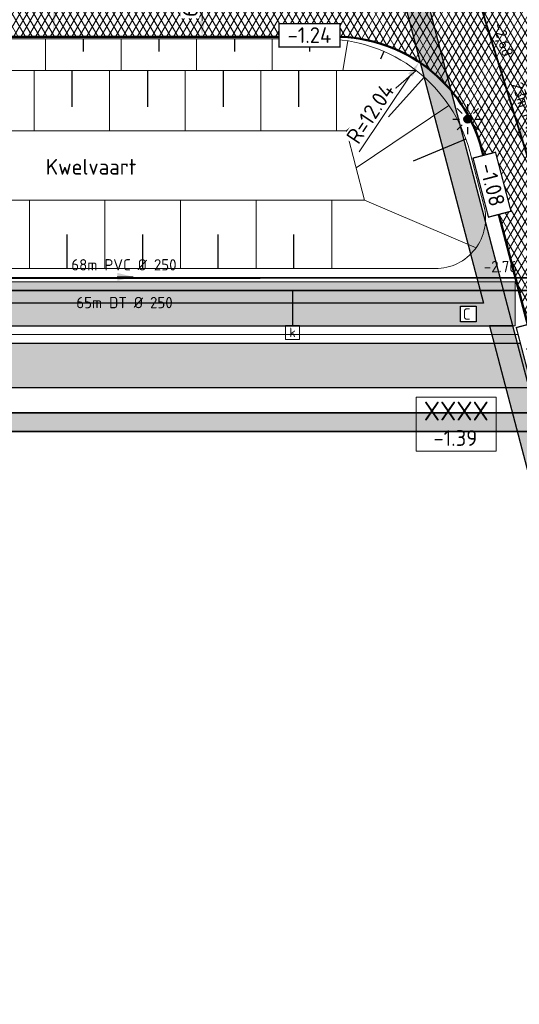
# Model space of a CAD drawing. Header units: metres. Extents: x 240159 to 241664, y 578380 to 583939.
# Tile 26 of 71: x 240431 to 240471, y 583810 to 583888. Entities that reach past the tile are written whole.
import ezdxf
from ezdxf.enums import TextEntityAlignment as Align
from ezdxf.lldxf.tags import DXFTag

# ---------------------------------------------------------------- set-up
doc = ezdxf.new("R2010")
doc.units = ezdxf.units.M
doc.set_wipeout_variables(frame=1)
doc.linetypes.add('RI-HWA_HUISAANSLUITING', pattern=[4.8, 3, -1.8])
for name, color, linetype, lineweight in [('B-WE-RI-PERSLEIDING-G', 210, 'RI-PERS', 18), ('N-AL-HOOGTELABEL-S', 7, 'Continuous', 13), ('N-GV-GR-BOLLEN-A', 92, 'Continuous', 9), ('N-WE-GW-GROND_ONTGRAVEN-A', 7, 'Continuous', 18), ('N-WE-GW-GRONDWERK_INSTEEK_TALUD-G', 92, 'Continuous', 35), ('N-WE-GW-WATERGANG_DEMPEN-A', 152, 'Continuous', 18), ('N-WE-GW-WATERGANG_SLOOT_BODEM-G', 160, 'Continuous', 20), ('N-WE-IE-MEUBILAIR_WEGMEUBILAIR_LICHTMAST_MET_PASTEGEL-S', 7, 'Continuous', 25), ('N-WE-KL-TRACE_WENSTRACE-A', 7, 'Continuous', 25), ('N-WE-RI-BOB-T', 7, 'Continuous', 13), ('N-WE-RI-MATERIAAL_DIAMETER_LENGTE-T', 7, 'Continuous', 13), ('N-WE-RI-STROOMRICHTING-S', 7, 'Continuous', 13), ('N-WE-VH-KANTVERHARDING-GD', 4, 'Continuous', 50), ('N-WE-VH-VERHARDING_ASFALT_DEKLAAG-A', 252, 'Continuous', 18), ('N-WE-VH-VERKANTING-S', 7, 'Continuous', 25), ('X-XX-AL-REFERENTIE-M', 7, 'Continuous', 18), ('X-XX-AL-VERWIJZING-T25', 7, 'Continuous', 25), ('X-XX-GW-TALUDARCERING_KORT-G', 7, 'Continuous', 25), ('X-XX-GW-TALUDARCERING_LANG-G', 1, 'Continuous', 18)]:
    doc.layers.add(name, color=color, linetype=linetype, lineweight=lineweight)
for name, color, linetype, lineweight, true_color in [('N-WE-GW-GROND_ZAND_CUNETZAND-V', 7, 'Continuous', 18, 0xcead63), ('N-WE-RI-HWA_HUISAANSLUITING_PVC_125-G', 150, 'RI-HWA_HUISAANSLUITING', 25, 0x007fff), ('N-WE-RI-HWA_KOLK-S', 150, 'Continuous', 25, 0x007fff), ('N-WE-RI-HWA_LEIDINGINFO-S', 150, 'Continuous', 13, 0x007fff), ('N-WE-RI-HWA_PUTNUMMER-S', 150, 'Continuous', 13, 0x007fff), ('N-WE-RI-HWA_TRANSPORTLEIDING_BETON_500-G', 150, 'Continuous', 20, 0x007fff), ('N-WE-RI-VWA_LEIDINGINFO-S', 20, 'Continuous', 13, 0xff3f00), ('N-WE-RI-VWA_TRANSPORTLEIDING_BETON_500-G', 20, 'Continuous', 20, 0xff3f00), ('X-XX-AL-VERWIJZING-NUTS_C-T18', 7, 'Continuous', 25, 0x01fe01)]:
    doc.layers.add(name, color=color, linetype=linetype, lineweight=lineweight, true_color=true_color)
doc.layers.add('WG-nw-vh-materiaalscheiding', color=7, linetype='Continuous')
doc.styles.add('NLCS-ISO', font='NLCS-ISO.ttf')
doc.styles.add('NLCS-ISO-ANNOTATIEF-T25', font='NLCS-ISO.ttf', dxfattribs={"height": 2.5})
doc.styles.add('NLCS-ISO-M1000-T25', font='NLCS-ISO.ttf', dxfattribs={"height": 2.5})
tags = doc.linetypes.add('RI-PERS', pattern='A,7,-2,["P",Standard,S=1.8,R=0,X=-0.5,Y=-0.9],-2,7,-2,[102,NLCS.SHX,S=1,R=180,X=0,Y=0],-2', length=22).pattern_tags.tags
tags[6] = DXFTag(74, 10)
doc.dimstyles.new('NLCS-ANNOTATIEF-T25-PIJL_L2_H1', dxfattribs={"dimtxt": 2.5, "dimasz": 2.5, "dimexe": 2, "dimexo": 2, "dimgap": 0.7, "dimtad": 1, "dimzin": 0, "dimdsep": 46, "dimtxsty": 'NLCS-ISO-ANNOTATIEF-T25', "dimcen": 0, "dimdle": 2, "dimclrd": 256, "dimclre": 256, "dimclrt": 256, "dimadec": 1, "dimazin": 0, "dimtfac": 1, "dimtdec": 3, "dimtofl": 0, "dimtmove": 0, "dimatfit": 3, "dimfxl": 2, "dimfxlon": 1, "dimtfillclr": 256, "dimtolj": 1, "dimtzin": 0, "dimlwd": -1, "dimlwe": -1, "dimarcsym": 0})
pattern_1 = [(45, (0, 0), (-0.5303300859, 0.5303300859), [0.5]), (135, (0, 0), (-0.5303300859, -0.5303300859), [0.5])]

# ---------------------------------------------------------------- blocks, each defined once
blk = doc.blocks.new('*U27')
blk.add_solid([(-2.634, 0.6), (-2.634, 0), (3.406, 0)])
blk = doc.blocks.new('SAL-HOOGTELABEL_AANLEG-SO')
blk.add_wipeout([(-4.84, 1.8), (4.85, 1.8), (4.85, -1.89), (-4.84, -1.89)])
at = {"const_width": 0.2}
blk.add_lwpolyline([(-4.84, 1.8), (4.85, 1.8), (4.85, -1.89), (-4.84, -1.89)], close=True, dxfattribs=at)
at = {"style": 'NLCS-ISO'}
blk.add_attdef('HOOGTE', text='', height=2, dxfattribs=at).set_placement((0, 0), align=Align.MIDDLE_CENTER)
blk = doc.blocks.new('*U65')
at = {"color": 0}
blk.add_line((-1.26, 0), (1.26, 0), dxfattribs=at)
at = {"layer": 'N-WE-RI-STROOMRICHTING-S', "color": 0}
blk.add_solid([(1.26, 0), (-1.26, -0.63), (-1.26, 0.63)], dxfattribs=at)
at = {"layer": 'N-WE-RI-BOB-T', "color": 0, "style": 'NLCS-ISO'}
for tag, p in [('BOB_LINKS', (-59.99, 1.63)), ('BOB_RECHTS', (59.73, 1.63))]:
    blk.add_attdef(tag, text='', height=1.8, rotation=360, dxfattribs=at).set_placement(p, align=Align.MIDDLE_CENTER)
at = {"layer": 'N-WE-RI-MATERIAAL_DIAMETER_LENGTE-T', "color": 0, "style": 'NLCS-ISO'}
blk.add_attdef('RIOOLINFO_001', (-11.79, 1.01), '', height=1.8, rotation=360, dxfattribs=at)
blk = doc.blocks.new('*U104')
at = {"color": 0}
blk.add_line((-0.37, 1.2), (0.37, -1.2), dxfattribs=at)
at = {"layer": 'N-WE-RI-STROOMRICHTING-S', "color": 0}
blk.add_solid([(0.37, -1.2), (-0.97, 1.02), (0.23, 1.39)], dxfattribs=at)
at = {"layer": 'N-WE-RI-BOB-T', "color": 0, "style": 'NLCS-ISO'}
for tag, p in [('BOB_LINKS', (-3.06, 15.41)), ('BOB_RECHTS', (6.1, -14.2))]:
    blk.add_attdef(tag, text='', height=1.8, rotation=287.1897, dxfattribs=at).set_placement(p, align=Align.MIDDLE_CENTER)
at = {"layer": 'N-WE-RI-MATERIAAL_DIAMETER_LENGTE-T', "color": 0, "style": 'NLCS-ISO'}
blk.add_attdef('RIOOLINFO_001', (-2.52, 11.56), '', height=1.8, rotation=287.1897, dxfattribs=at)
blk = doc.blocks.new('N-SIE-WEG_LICHTMAST_SPOT-SO')
h = blk.add_hatch(color=256)
edge = h.paths.add_edge_path()
edge.add_arc((0, 0), 0.77, 0, 360)
for p, q in [((-2.12, 2.12), (-1.15, 1.15)), ((0, 1.62), (0, 3)), ((1.15, 1.15), (2.12, 2.12)), ((-3, 0), (-1.62, 0)), ((-2.12, -2.12), (-1.15, -1.15)), ((0, -3), (0, -1.62)), ((1.15, -1.15), (2.12, -2.12)), ((1.62, 0), (3, 0))]:
    blk.add_line(p, q)
blk.add_circle((0, 0), 0.77)
at = {"style": 'NLCS-ISO'}
blk.add_attdef('TYPE', text='', height=1.8, dxfattribs=at).set_placement((0, 3), align=Align.BOTTOM_CENTER)
blk = doc.blocks.new('N_lichtmast')
blk.add_blockref('N-SIE-WEG_LICHTMAST_SPOT-SO', (0, 0))
blk = doc.blocks.new('SRI-KOLK-SO')
at = {"color": 0, "linetype": 'ByBlock', "lineweight": 18}
blk.add_lwpolyline([(-1.125, -1.125), (1.125, -1.125), (1.125, 1.125), (-1.125, 1.125)], close=True, dxfattribs=at)
at = {"color": 0, "linetype": 'ByBlock', "lineweight": 18, "style": 'NLCS-ISO'}
blk.add_text('k', height=1.5, dxfattribs=at).set_placement((0, 0), align=Align.MIDDLE_CENTER)
blk = doc.blocks.new('*D121')
at = {"layer": 'Defpoints', "color": 0, "transparency": 16777216}
for p in [(240462.6, 583884.679), (240455.935, 583874.652)]:
    blk.add_point(p, dxfattribs=at)
at = {"layer": 'X-XX-AL-REFERENTIE-M', "transparency": 16777216}
blk.add_line((240457.853, 583877.538), (240461.908, 583883.638), dxfattribs=at)
blk.add_solid([(240461.735, 583883.753), (240462.082, 583883.522), (240462.6, 583884.679)], dxfattribs=at)
at = {"layer": 'X-XX-AL-REFERENTIE-M', "transparency": 16777216, "insert": (240458.723, 583880.607), "char_height": 1.25, "attachment_point": 5, "rotation": 56.38314, "style": 'NLCS-ISO-ANNOTATIEF-T25', "bg_fill": 3, "box_fill_scale": 1.1, "bg_fill_color": 256, "bg_fill_true_color": 13158600, "bg_fill_transparency": 0}
blk.add_mtext('\\A1;R=12.04', dxfattribs=at)
blk = doc.blocks.new('*U189')
at = {"layer": 'N-WE-RI-BOB-T', "color": 0, "style": 'NLCS-ISO'}
for tag, p in [('BOB_LINKS', (-61.95, -1.64)), ('BOB_RECHTS', (101.14, -1.61))]:
    blk.add_attdef(tag, text='', height=1.8, rotation=0.0106, dxfattribs=at).set_placement(p, align=Align.MIDDLE_CENTER)
at = {"layer": 'N-WE-RI-MATERIAAL_DIAMETER_LENGTE-T', "color": 0, "style": 'NLCS-ISO'}
blk.add_attdef('RIOOLINFO_001', (-11.79, -2.81), '', height=1.8, rotation=0.0106, dxfattribs=at)
blk = doc.blocks.new('*D218')
at = {"layer": 'Defpoints', "color": 0, "transparency": 16777216}
for p in [(240443.44, 583892.772), (240443.44, 583886.692), (240445.376, 583886.692)]:
    blk.add_point(p, dxfattribs=at)
at = {"layer": 'X-XX-AL-REFERENTIE-M', "transparency": 16777216}
for p, q in [((240444.44, 583892.772), (240446.376, 583892.772)), ((240445.376, 583891.522), (240445.376, 583887.942)), ((240444.44, 583886.692), (240446.376, 583886.692))]:
    blk.add_line(p, q, dxfattribs=at)
for points in [[(240445.168, 583891.522), (240445.584, 583891.522), (240445.376, 583892.772)], [(240445.168, 583887.942), (240445.584, 583887.942), (240445.376, 583886.692)]]:
    blk.add_solid(points, dxfattribs=at)
at = {"layer": 'X-XX-AL-REFERENTIE-M', "transparency": 16777216, "insert": (240444.401, 583889.732), "char_height": 1.25, "attachment_point": 5, "rotation": 90, "style": 'NLCS-ISO-ANNOTATIEF-T25', "bg_fill": 3, "box_fill_scale": 1.1, "bg_fill_color": 256, "bg_fill_true_color": 13158600, "bg_fill_transparency": 0}
blk.add_mtext('\\A1;6.08', dxfattribs=at)
blk = doc.blocks.new('SRI-PUTNUMMER-SO')
blk.add_wipeout([(-18.26, 4.25), (-5.56, 4.25), (-5.56, -4.29), (-18.26, -4.29)])
blk.add_lwpolyline([(-18.26, 4.25), (-5.56, 4.25), (-5.56, -4.29), (-18.26, -4.29)], close=True)
at = {"ltscale": 0.1, "style": 'NLCS-ISO'}
blk.add_attdef('PUTNR', text='', height=3.5, dxfattribs=at).set_placement((-11.88, 2.06), align=Align.MIDDLE_CENTER)
blk.add_attdef('PUTHGT_001', (-15.76, -3.47), '', height=2.5, dxfattribs=at)

msp = doc.modelspace()

# ---------------------------------------------------------------- hatches: boundary and pattern name
at = {"layer": 'N-GV-GR-BOLLEN-A'}
h = msp.add_hatch(dxfattribs=at)
h.set_pattern_fill('AGR-BOLLEN', color=256, scale=0.5, pattern_type=2)
h.set_pattern_definition([(45, (0, 0), (-0.8749916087, 0.8749916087), [0.3, -0.937425]), (135, (0, 0), (-0.8749916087, -0.8749916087), [0.3, -0.937425])])
edge = h.paths.add_edge_path()
edge.add_arc((240405.709, 583895.812), 3.04, 190.75921, 260.75331)
edge.add_line((240405.22, 583892.812), (240416.602, 583892.812))
edge.add_line((240416.602, 583892.812), (240416.602, 583895.232))
edge.add_line((240416.602, 583895.232), (240421.102, 583895.232))
edge.add_line((240421.102, 583895.232), (240421.102, 583892.812))
edge.add_line((240421.102, 583892.812), (240426.602, 583892.812))
edge.add_line((240426.602, 583892.812), (240426.602, 583895.232))
edge.add_line((240426.602, 583895.232), (240431.102, 583895.232))
edge.add_line((240431.102, 583895.232), (240431.102, 583892.812))
edge.add_line((240431.102, 583892.812), (240435.602, 583892.812))
edge.add_line((240435.602, 583892.812), (240435.602, 583895.232))
edge.add_line((240435.602, 583895.232), (240440.102, 583895.232))
edge.add_line((240440.102, 583895.232), (240440.102, 583892.812))
edge.add_line((240440.102, 583892.812), (240446.602, 583892.812))
edge.add_line((240446.602, 583892.812), (240446.602, 583895.232))
edge.add_line((240446.602, 583895.232), (240451.102, 583895.232))
edge.add_line((240451.102, 583895.232), (240451.102, 583892.812))
edge.add_line((240451.102, 583892.812), (240455.602, 583892.812))
edge.add_line((240455.602, 583892.812), (240455.602, 583895.232))
edge.add_line((240455.602, 583895.232), (240460.102, 583895.232))
edge.add_line((240460.102, 583895.232), (240460.102, 583892.812))
edge.add_line((240460.102, 583892.812), (240466.602, 583892.812))
edge.add_line((240466.602, 583892.812), (240466.602, 583895.232))
edge.add_line((240466.602, 583895.232), (240471.102, 583895.232))
edge.add_line((240471.102, 583895.232), (240471.102, 583892.812))
edge.add_line((240471.102, 583892.812), (240475.602, 583892.812))
edge.add_line((240475.602, 583892.812), (240475.602, 583895.232))
edge.add_line((240475.602, 583895.232), (240480.102, 583895.232))
edge.add_line((240480.102, 583895.232), (240480.102, 583892.812))
edge.add_line((240480.102, 583892.812), (240487.477, 583892.812))
edge.add_arc((240486.352, 583900.732), 8, 278.08434, 360)
edge.add_line((240494.352, 583900.732), (240494.352, 583929.749))
edge.add_line((240494.352, 583929.749), (240239.099, 583929.749))
edge.add_line((240239.099, 583929.749), (240210.303, 583892.812))
edge.add_line((240210.303, 583892.812), (240203.557, 583884.57))
edge.add_line((240203.557, 583884.57), (240190.116, 583869.229))
edge.add_line((240190.116, 583869.229), (240196.764, 583869.229))
edge.add_line((240196.764, 583869.229), (240210.813, 583884.229))
edge.add_line((240210.813, 583884.229), (240242.034, 583885.229))
edge.add_line((240242.034, 583885.229), (240242.034, 583892.812))
edge.add_line((240242.034, 583892.812), (240244.684, 583892.812))
edge.add_line((240244.684, 583892.812), (240244.684, 583895.232))
edge.add_line((240244.684, 583895.232), (240250.384, 583895.232))
edge.add_line((240250.384, 583895.232), (240250.384, 583892.812))
edge.add_line((240250.384, 583892.812), (240300.034, 583892.812))
edge.add_line((240300.034, 583892.812), (240300.034, 583895.232))
edge.add_line((240300.034, 583895.232), (240304.234, 583895.232))
edge.add_line((240304.234, 583895.232), (240304.234, 583892.812))
edge.add_line((240304.234, 583892.812), (240308.884, 583892.812))
edge.add_line((240308.884, 583892.812), (240308.884, 583895.232))
edge.add_line((240308.884, 583895.232), (240313.384, 583895.232))
edge.add_line((240313.384, 583895.232), (240313.384, 583892.812))
edge.add_line((240313.384, 583892.812), (240319.884, 583892.812))
edge.add_line((240319.884, 583892.812), (240319.884, 583895.232))
edge.add_line((240319.884, 583895.232), (240324.384, 583895.232))
edge.add_line((240324.384, 583895.232), (240324.384, 583892.812))
edge.add_line((240324.384, 583892.812), (240339.884, 583892.812))
edge.add_line((240339.884, 583892.812), (240339.884, 583895.232))
edge.add_line((240339.884, 583895.232), (240344.384, 583895.232))
edge.add_line((240344.384, 583895.232), (240344.384, 583892.812))
edge.add_line((240344.384, 583892.812), (240348.884, 583892.812))
edge.add_line((240348.884, 583892.812), (240348.884, 583895.232))
edge.add_line((240348.884, 583895.232), (240353.384, 583895.232))
edge.add_line((240353.384, 583895.232), (240353.384, 583892.812))
edge.add_line((240353.384, 583892.812), (240359.884, 583892.812))
edge.add_line((240359.884, 583892.812), (240359.884, 583895.232))
edge.add_line((240359.884, 583895.232), (240364.384, 583895.232))
edge.add_line((240364.384, 583895.232), (240364.384, 583892.812))
edge.add_line((240364.384, 583892.812), (240368.884, 583892.812))
edge.add_line((240368.884, 583892.812), (240368.884, 583895.232))
edge.add_line((240368.884, 583895.232), (240373.384, 583895.232))
edge.add_line((240373.384, 583895.232), (240373.384, 583892.812))
edge.add_line((240373.384, 583892.812), (240396.406, 583892.812))
edge.add_arc((240395.922, 583895.74), 2.968, 279.3764, 370.50707)
edge.add_line((240398.84, 583896.281), (240398.561, 583897.751))
edge.add_line((240398.561, 583897.751), (240402.117, 583898.427))
edge.add_line((240402.117, 583898.427), (240402.722, 583895.245))
at = {"layer": 'N-WE-GW-GROND_ZAND_CUNETZAND-V', "transparency": 33554534}
h = msp.add_hatch(color=256, dxfattribs=at)
h.dxf.hatch_style = 1
h.paths.add_polyline_path([(240340.664, 583867.234), (240470.216, 583867.234), (240470.216, 583863.734), (240340.664, 583863.734)])
at = {"layer": 'N-WE-KL-TRACE_WENSTRACE-A', "transparency": 33554559}
h = msp.add_hatch(dxfattribs=at)
h.set_pattern_fill('AKL-TRACE', color=256, scale=0.5, pattern_type=2)
h.set_pattern_definition(pattern_1)
edge = h.paths.add_edge_path()
edge.add_arc((240629.128, 583955.959), 107.5, 289.39902, 289.53863)
edge.add_line((240665.081, 583854.649), (240670.583, 583856.329))
edge.add_arc((240698.561, 583763.451), 97, 94.72553, 106.76374, ccw=False)
edge.add_line((240690.57, 583860.121), (240692.774, 583860.278))
edge.add_arc((240698.561, 583763.451), 97, 90, 93.41983, ccw=False)
edge.add_line((240698.561, 583860.451), (240709.08, 583860.451))
edge.add_arc((240709.08, 583878.451), 18, 270, 346.75009)
edge.add_line((240726.601, 583874.325), (240734.156, 583906.411))
edge.add_line((240734.156, 583906.411), (240732.306, 583906.411))
edge.add_line((240732.306, 583906.411), (240724.848, 583874.738))
edge.add_arc((240709.08, 583878.451), 16.2, 270, 346.75009, ccw=False)
edge.add_line((240709.08, 583862.251), (240698.561, 583862.251))
edge.add_arc((240698.561, 583763.451), 98.8, 90, 93.42581)
edge.add_line((240692.657, 583862.074), (240690.432, 583861.916))
edge.add_arc((240698.561, 583763.451), 98.8, 94.71956, 106.76566)
edge.add_line((240670.061, 583858.051), (240664.517, 583856.359))
edge.add_arc((240629.128, 583955.959), 105.7, 289.39902, 289.56038, ccw=False)
edge.add_arc((240629.128, 583955.959), 105.7, 279.86087, 289.39902, ccw=False)
edge.add_line((240647.23, 583851.82), (240645.055, 583851.466))
edge.add_arc((240629.128, 583955.959), 105.7, 270, 278.66653, ccw=False)
edge.add_line((240629.128, 583850.259), (240602.929, 583850.259))
edge.add_arc((240602.929, 583751.459), 98.8, 90, 107.34678)
edge.add_line((240573.472, 583845.765), (240498.445, 583822.33))
edge.add_arc((240493.617, 583837.801), 16.208, 193.66779, 287.32862, ccw=False)
edge.add_line((240477.869, 583833.972), (240470.05, 583863.737))
edge.add_line((240470.05, 583863.737), (240468.189, 583863.737))
edge.add_line((240468.189, 583863.737), (240476.124, 583833.53))
edge.add_arc((240493.617, 583837.801), 18.007, 193.72078, 287.3315)
edge.add_line((240498.981, 583820.611), (240574.008, 583844.047))
edge.add_arc((240602.929, 583751.459), 97, 90, 107.34678, ccw=False)
edge.add_line((240602.929, 583848.459), (240629.128, 583848.459))
edge.add_arc((240629.128, 583955.959), 107.5, 270, 278.67155)
edge.add_line((240645.336, 583849.688), (240647.529, 583850.045))
edge.add_arc((240629.128, 583955.959), 107.5, 279.85585, 289.39902)
h = msp.add_hatch(dxfattribs=at)
h.set_pattern_fill('AKL-TRACE', color=256, scale=0.5, pattern_type=2)
h.set_pattern_definition(pattern_1)
h.paths.add_polyline_path([(240220.434, 583863.731), (240470.05, 583863.737), (240462.382, 583892.932), (240478.378, 583892.932), (240478.378, 583894.732), (240242.934, 583894.732), (240242.934, 583892.932), (240460.521, 583892.932), (240467.717, 583865.537), (240220.434, 583865.517)])
at = {"layer": 'N-WE-VH-VERHARDING_ASFALT_DEKLAAG-A'}
h = msp.add_hatch(dxfattribs=at)
h.set_pattern_fill('AVH-ASFALT', color=256, scale=0.5, pattern_type=2)
h.set_pattern_definition([(60, (0, 0), (-0.4330127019, 0.25), []), (120, (0, 0), (-0.4330127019, -0.25), [])])
edge = h.paths.add_edge_path()
edge.add_line((240486.352, 583892.772), (240405.709, 583892.772))
edge.add_arc((240405.709, 583895.812), 3.04, 190.75921, 270, ccw=False)
edge.add_line((240402.722, 583895.245), (240402.117, 583898.427))
edge.add_line((240402.117, 583898.427), (240398.561, 583897.751))
edge.add_line((240398.561, 583897.751), (240398.835, 583896.307))
edge.add_arc((240395.922, 583895.74), 2.968, -89.42628, 11.01135, ccw=False)
edge.add_line((240395.952, 583892.772), (240244.994, 583892.772))
edge.add_line((240244.994, 583892.772), (240244.994, 583887.692))
edge.add_line((240244.994, 583887.692), (240317.554, 583887.692))
edge.add_arc((240317.554, 583875.652), 12.04, 0, 90, ccw=False)
edge.add_line((240329.594, 583875.652), (240329.594, 583865.482))
edge.add_line((240329.594, 583865.482), (240329.594, 583799.982))
edge.add_arc((240326.634, 583799.982), 2.96, -83.33574, 0, ccw=False)
edge.add_line((240326.977, 583797.042), (240325.975, 583797.042))
edge.add_line((240325.975, 583797.042), (240325.975, 583794.422))
edge.add_arc((240325.977, 583791.435), 2.987, -13.42161, 90.04124, ccw=False)
edge.add_line((240328.882, 583790.742), (240329.134, 583792.732))
edge.add_line((240329.134, 583792.732), (240335.134, 583792.732))
edge.add_arc((240343.134, 583792.732), 8, 180, 201.17207)
edge.add_line((240335.674, 583789.843), (240335.674, 583792.862))
edge.add_arc((240338.245, 583791.525), 2.898, 89.05152, 152.52183, ccw=False)
edge.add_line((240338.293, 583794.422), (240338.293, 583797.042))
edge.add_line((240338.293, 583797.042), (240337.29, 583797.042))
edge.add_arc((240337.634, 583799.982), 2.96, 228.53502, 263.33574, ccw=False)
edge.add_line((240335.674, 583797.764), (240335.674, 583878.652))
edge.add_arc((240343.714, 583878.652), 8.04, 90, 180, ccw=False)
edge.add_line((240343.714, 583886.692), (240400.234, 583886.692))
edge.add_arc((240398.042, 583884.732), 2.94, 10.75921, 41.81031, ccw=False)
edge.add_line((240400.931, 583885.281), (240401.157, 583884.089))
edge.add_line((240401.157, 583884.089), (240404.712, 583884.765))
edge.add_arc((240407.712, 583884.732), 3, 139.20661, 179.37056, ccw=False)
edge.add_line((240405.441, 583886.692), (240455.935, 583886.692))
edge.add_arc((240455.935, 583874.652), 12.04, 14.71687, 90, ccw=False)
edge.add_line((240467.58, 583877.711), (240471.853, 583861.44))
edge.add_line((240471.853, 583861.44), (240477.734, 583862.984))
edge.add_line((240477.734, 583862.984), (240472.904, 583881.372))
edge.add_arc((240477.779, 583882.652), 5.04, 90, 194.71687, ccw=False)
edge.add_line((240477.779, 583887.692), (240486.352, 583887.692))
edge.add_line((240486.352, 583887.692), (240486.352, 583892.772))
h = msp.add_hatch(dxfattribs=at)
h.set_pattern_fill('AVH-ASFALT_5', color=256, scale=0.5, pattern_type=2)
h.set_pattern_definition([(60, (240444.6124, 583853.8879), (-0.866025, 0.5), [0.57735, -0.57735]), (60, (240445.1898, 583853.8879), (-0.866025, 0.5), [0.57735, -0.57735]), (120, (240444.6124, 583853.8879), (-0.866025, -0.5), [0.57735, -0.57735]), (120, (240445.1898, 583853.8879), (-0.866025, -0.5), [0.57735, -0.57735])])
h.paths.add_polyline_path([(240471.62, 583862.329), (240412.601, 583862.329, 0.15282), (240409.18, 583861.258), (240412.772, 583842.356, -0.44331), (240427.7, 583858.829), (240472.539, 583858.829)])
h.paths.add_polyline_path([(240509.6, 583861.479), (240509.45, 583862.502, -0.137768), (240503.737, 583864.159), (240491.636, 583862.392, -0.036279), (240490.769, 583862.329), (240477.906, 583862.329), (240478.825, 583858.829), (240491.023, 583858.829, 0.036279), (240491.891, 583858.892)])
h.paths.add_polyline_path([(240416.221, 583804.815), (240416.116, 583805.368, -0.176769), (240413.555, 583795.407), (240411.401, 583792.268, -0.003778), (240411.819, 583792.008, 0.310971), (240415.151, 583792.14, 0.190283), (240416.284, 583793.978, 0.091243)])
h.paths.add_polyline_path([(240412.287, 583787.374), (240412.751, 583788.05, 0.064392), (240412.206, 583788.572, 0.023025), (240409.916, 583790.104), (240408.191, 583787.592, -0.285469), (240400.455, 583784.201, -0.099464), (240409.509, 583780.322, 0.302225), (240410.135, 583780.458, 0.008391), (240410.752, 583781.252, 0.00328), (240410.985, 583781.568, -0.192858)])

# ---------------------------------------------------------------- linework, layer by layer
at = {"layer": 'B-WE-RI-PERSLEIDING-G', "flags": 128}
msp.add_lwpolyline([(240724.369, 583904.926), (240711.008, 583883.392), (240642.448, 583883.712), (240496.29, 583844.611, -0.405197), (240490.21, 583848), (240486.758, 583859.473, 0.330976), (240481.97, 583863.032), (240412.277, 583863.032, 0.470347), (240410.312, 583860.659), (240420.76, 583805.678, -0.025304), (240421.238, 583802.215), (240422.838, 583794.872, -0.12092), (240422.813, 583793.919, -0.064887), (240419.866, 583786.876, 0.050201), (240416.361, 583781.31, -0.124064), (240413.798, 583778.305)], format="xyb", dxfattribs=at)
at = {"layer": 'N-WE-GW-GROND_ONTGRAVEN-A'}
msp.add_lwpolyline([(240340.664, 583867.234), (240470.216, 583867.234), (240470.216, 583863.734), (240340.664, 583863.734)], close=True, dxfattribs=at)
at = {"layer": 'N-WE-GW-WATERGANG_SLOOT_BODEM-G'}
for p in [(240408.034, 583884.002), (240456.833, 583879.222)]:
    msp.add_line(p, (240462.375, 583884.002), dxfattribs=at)
msp.add_lwpolyline([(240408.034, 583884.002, 0.08734), (240408.049, 583882.962), (240410.376, 583870.712, 0.360223), (240413.324, 583868.272), (240463.88, 583868.272, 0.491611), (240467.749, 583873.288), (240466.624, 583877.571, 0.16496), (240462.375, 583884.002)], format="xyb", dxfattribs=at)
msp.add_lwpolyline([(240456.833, 583879.222), (240458.278, 583873.722), (240419.118, 583873.722), (240418.073, 583879.222)], close=True, dxfattribs=at)
at = {"layer": 'N-WE-KL-TRACE_WENSTRACE-A', "transparency": 33554559, "flags": 128}
msp.add_lwpolyline([(240220.434, 583863.731), (240470.05, 583863.737), (240462.382, 583892.932), (240478.378, 583892.932), (240478.378, 583894.732), (240242.934, 583894.732), (240242.934, 583892.932), (240460.521, 583892.932), (240467.717, 583865.537), (240220.434, 583865.517)], close=True, dxfattribs=at)
msp.add_lwpolyline([(240336.834, 583892.932), (240460.521, 583892.932), (240467.717, 583865.537), (240336.834, 583865.528), (240336.834, 583892.932)], dxfattribs=at)
at = {"layer": 'N-WE-KL-TRACE_WENSTRACE-A', "transparency": 33554559}
msp.add_lwpolyline([(240573.472, 583845.765), (240498.445, 583822.33, -0.433054), (240477.869, 583833.972), (240470.05, 583863.737), (240468.189, 583863.737), (240476.124, 583833.53, 0.432794), (240498.981, 583820.611), (240574.008, 583844.047, -0.075834)], format="xyb", dxfattribs=at)
at = {"layer": 'N-WE-RI-HWA_HUISAANSLUITING_PVC_125-G'}
msp.add_line((240452.552, 583866.539), (240452.552, 583863.768), dxfattribs=at)
at = {"layer": 'N-WE-RI-HWA_TRANSPORTLEIDING_BETON_500-G', "const_width": 0.15, "flags": 128}
msp.add_lwpolyline([(240471.586, 583866.54), (240248.972, 583866.528)], dxfattribs=at)
at = {"layer": 'N-WE-RI-VWA_TRANSPORTLEIDING_BETON_500-G', "const_width": 0.15, "flags": 128}
for points in [[(240467.307, 583889.732), (240486.754, 583826.981), (240549.845, 583842.113), (240597.786, 583855.569), (240641.426, 583854.941), (240698.659, 583867.168), (240714.719, 583868.11)], [(240474.184, 583867.54), (240246.534, 583867.528)]]:
    msp.add_lwpolyline(points, dxfattribs=at)
at = {"layer": 'N-WE-VH-KANTVERHARDING-GD'}
msp.add_lwpolyline([(240337.949, 583794.422), (240338.293, 583794.422), (240338.293, 583797.042), (240337.29, 583797.042, -0.153025), (240335.674, 583797.764), (240335.674, 583878.652, -0.414214), (240343.714, 583886.692), (240400.234, 583886.692, -0.136321), (240400.931, 583885.281), (240401.157, 583884.089), (240404.712, 583884.765, -0.177065), (240405.441, 583886.692), (240455.935, 583886.692, -0.340833), (240467.58, 583877.711), (240479.068, 583833.972, 0.427722), (240498.099, 583823.437), (240573.126, 583846.872, -0.075834)], format="xyb", dxfattribs=at)
at = {"layer": 'X-XX-GW-TALUDARCERING_KORT-G'}
for p, q in [((240435.937, 583886.522), (240435.937, 583885.514)), ((240441.937, 583886.522), (240441.937, 583885.514)), ((240447.937, 583886.522), (240447.937, 583885.514)), ((240453.937, 583886.522), (240453.886, 583885.514)), ((240459.801, 583885.528), (240459.535, 583884.917)), ((240435.034, 583884.002), (240435.034, 583881.134)), ((240441.034, 583884.002), (240441.034, 583881.134)), ((240447.034, 583884.002), (240447.034, 583881.134)), ((240453.034, 583884.002), (240453.034, 583881.134)), ((240462.994, 583883.487), (240460.183, 583880.328)), ((240466.316, 583878.566), (240462.121, 583876.811)), ((240434.66, 583868.272), (240434.66, 583870.997)), ((240440.66, 583868.272), (240440.66, 583870.997)), ((240446.66, 583868.272), (240446.66, 583870.997)), ((240452.66, 583868.272), (240452.66, 583870.997))]:
    msp.add_line(p, q, dxfattribs=at)
at = {"layer": 'X-XX-GW-TALUDARCERING_LANG-G'}
for p, q in [((240432.937, 583886.522), (240432.937, 583884.002)), ((240438.937, 583886.522), (240438.937, 583884.002)), ((240450.937, 583886.522), (240450.937, 583884.002)), ((240456.929, 583886.369), (240456.547, 583884.002)), ((240432.034, 583884.002), (240432.034, 583879.222)), ((240438.034, 583884.002), (240438.034, 583879.222)), ((240444.034, 583884.002), (240444.034, 583879.222)), ((240450.034, 583884.002), (240450.034, 583879.222)), ((240456.034, 583884.002), (240456.034, 583879.222)), ((240464.964, 583881.235), (240457.608, 583876.271)), ((240431.66, 583868.272), (240431.66, 583873.722)), ((240437.66, 583868.272), (240437.66, 583873.722)), ((240443.66, 583868.272), (240443.66, 583873.722)), ((240449.66, 583868.272), (240449.66, 583873.722)), ((240455.66, 583868.272), (240455.66, 583873.722)), ((240467.122, 583869.929), (240458.278, 583873.722))]:
    msp.add_line(p, q, dxfattribs=at)

# ---------------------------------------------------------------- block references
at = {"layer": 'N-WE-IE-MEUBILAIR_WEGMEUBILAIR_LICHTMAST_MET_PASTEGEL-S', "xscale": 0.4, "yscale": 0.4, "zscale": 0.4}
msp.add_blockref('N_lichtmast', (240466.465, 583880.146), dxfattribs=at)
at = {"layer": 'N-WE-RI-HWA_KOLK-S', "xscale": 0.5, "yscale": 0.5, "zscale": 0.5}
msp.add_blockref('SRI-KOLK-SO', (240452.552, 583863.205), dxfattribs=at)
at = {"layer": 'N-WE-RI-HWA_LEIDINGINFO-S'}
ref = msp.add_blockref('*U189', (240439.302, 583866.534), dxfattribs=dict(at, xscale=0.5, yscale=0.5, zscale=0.5))
ref.add_attrib('RIOOLINFO_001', '65m DT %%C 250', (240435.387, 583865.128), dxfattribs={"layer": 'N-WE-RI-MATERIAAL_DIAMETER_LENGTE-T', "color": 0, "height": 0.9, "rotation": 0.0106, "style": 'NLCS-ISO'})
at = {"layer": 'N-WE-RI-VWA_LEIDINGINFO-S'}
ref = msp.add_blockref('*U65', (240439.268, 583867.62), dxfattribs=dict(at, xscale=0.5, yscale=0.5, zscale=0.5))
ref.add_attrib('RIOOLINFO_001', '68m PVC %%C 250', (240434.993, 583868.126), dxfattribs={"layer": 'N-WE-RI-MATERIAAL_DIAMETER_LENGTE-T', "color": 0, "height": 0.9, "rotation": 360, "style": 'NLCS-ISO'})
ref.add_attrib('BOB_LINKS_001', '-2,98', (240407.856, 583868.074), dxfattribs={"layer": 'N-WE-RI-BOB-T', "color": 0, "height": 0.9, "rotation": 360, "style": 'NLCS-ISO'})
ref.add_attrib('BOB_RECHTS_001', '-2.76', (240467.737, 583867.984), dxfattribs={"layer": 'N-WE-RI-BOB-T', "color": 0, "height": 0.9, "rotation": 360, "style": 'NLCS-ISO'})
at = {"layer": 'N-WE-VH-VERKANTING-S', "rotation": 270}
msp.add_blockref('*U27', (240433.569, 583890.098), dxfattribs=at)

# ---------------------------------------------------------------- next in the draw order: block references
at = {"layer": 'N-AL-HOOGTELABEL-S'}
ref = msp.add_blockref('SAL-HOOGTELABEL_AANLEG-SO', (240468.406, 583874.95), dxfattribs=dict(at, xscale=0.5, yscale=0.5, zscale=0.5, rotation=284.6737675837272))
ref.add_attrib('HOOGTE', '-1.08', dxfattribs={"layer": '0', "height": 1.25, "rotation": 284.67377, "style": 'NLCS-ISO-M1000-T25'}).set_placement((240468.406, 583874.95), align=Align.MIDDLE_CENTER)
at = {"layer": 'N-WE-RI-HWA_PUTNUMMER-S'}
ref = msp.add_blockref('SRI-PUTNUMMER-SO', (240471.493, 583855.93), dxfattribs=dict(at, xscale=0.5, yscale=0.5, zscale=0.5))
ref.add_attrib('PUTNR', 'XXXX', dxfattribs={"layer": '0', "ltscale": 0.1, "height": 1.5, "style": 'NLCS-ISO'}).set_placement((240465.552, 583856.96), align=Align.MIDDLE_CENTER)
ref.add_attrib('PUTHGT_001', '-1.39', (240463.74, 583854.195), dxfattribs={"layer": '0', "ltscale": 0.1, "height": 1.25, "style": 'NLCS-ISO'})

# ---------------------------------------------------------------- next in the draw order: texts
at = {"layer": 'X-XX-AL-VERWIJZING-NUTS_C-T18', "insert": (240466.058, 583865.12), "char_height": 0.9, "width": 0.9, "attachment_point": 1, "style": 'NLCS-ISO-ANNOTATIEF-T25', "bg_fill": 19, "box_fill_scale": 1.2, "bg_fill_color": 256, "bg_fill_transparency": 0}
msp.add_mtext('C', dxfattribs=at)
at = {"layer": 'X-XX-AL-VERWIJZING-T25', "insert": (240432.963, 583876.985), "char_height": 1.25, "attachment_point": 1, "style": 'NLCS-ISO-ANNOTATIEF-T25', "bg_fill": 3, "box_fill_scale": 1.5, "bg_fill_color": 256, "bg_fill_transparency": 0}
msp.add_mtext_dynamic_manual_height_columns('Kwelvaart', width=7.0754, gutter_width=6.25, heights=[0], dxfattribs=at)

# ---------------------------------------------------------------- next in the draw order: dimensions: what is measured, and where the dimension line sits
at = {"layer": 'X-XX-AL-REFERENTIE-M'}
dim = msp.add_aligned_dim(p1=(240443.44, 583892.772), p2=(240443.44, 583886.692), distance=1.936, dimstyle='NLCS-ANNOTATIEF-T25-PIJL_L2_H1', override={"dimtfill": 1}, dxfattribs=at)
dim.commit()
dim.dimension.update_dxf_attribs({"geometry": '*D218', "text_midpoint": (240444.401, 583889.732)})

# ---------------------------------------------------------------- next in the draw order: hatches: boundary and pattern name
at = {"layer": 'N-WE-GW-WATERGANG_DEMPEN-A'}
h = msp.add_hatch(dxfattribs=at)
h.set_pattern_fill('AGW-WATERGANG_WATER-SO', color=256, scale=0.25, pattern_type=2)
h.set_pattern_definition([(0, (240431.3743, 583856.8286), (0, 4), [0.5, -3.5]), (0, (240433.3743, 583855.8286), (0, 4), [0.5, -3.5]), (135, (240432.874, 583856.0786), (-4, -4), [0.7071, -4.94975]), (135, (240436.874, 583856.0786), (-4, -4), [0.7071, -4.94975]), (45, (240434.374, 583856.0786), (-4, 4), [0.7071, -4.94975]), (45, (240438.374, 583856.0786), (-4, 4), [0.7071, -4.94975]), (153.435, (240432.3743, 583856.5786), (-4, 2e-10), [0.55902, -8.38525]), (153.435, (240433.3743, 583855.8286), (-4, 2e-10), [0.55902, -8.38525]), (26.565, (240433.8743, 583855.8286), (-2e-10, 4), [0.55902, -8.38525]), (26.565, (240434.8743, 583856.5786), (-2e-10, 4), [0.55902, -8.38525]), (26.565, (240437.8743, 583855.8286), (-2e-10, 4), [0.559, -8.38525]), (26.565, (240438.8743, 583856.5786), (-2e-10, 4), [0.559, -8.38525]), (0, (240431.3743, 583858.8286), (0, 4), [0.5, -3.5]), (0, (240433.3743, 583857.8286), (0, 4), [0.5, -3.5]), (135, (240432.874, 583858.0786), (-4, -4), [0.7071, -4.94975]), (135, (240436.874, 583858.0786), (-4, -4), [0.7071, -4.94975]), (45, (240434.374, 583858.0786), (-4, 4), [0.7071, -4.94975]), (45, (240438.374, 583858.0786), (-4, 4), [0.7071, -4.94975]), (153.435, (240432.3743, 583858.5786), (-4, 2e-10), [0.55902, -8.38525]), (153.435, (240433.3743, 583857.8286), (-4, 2e-10), [0.55902, -8.38525]), (26.565, (240433.8743, 583857.8286), (-2e-10, 4), [0.55902, -8.38525]), (26.565, (240434.8743, 583858.5786), (-2e-10, 4), [0.55902, -8.38525]), (26.565, (240437.8743, 583857.8286), (-2e-10, 4), [0.55902, -8.38525]), (26.565, (240438.8743, 583858.5786), (-2e-10, 4), [0.55902, -8.38525])])
edge = h.paths.add_edge_path()
edge.add_line((240487.298, 583856.201), (240487.327, 583855.517))
edge.add_line((240487.327, 583855.517), (240486.29, 583855.329))
edge.add_line((240486.29, 583855.329), (240427.7, 583855.329))
edge.add_arc((240427.7, 583843.829), 11.5, 90, 190.75921)
edge.add_line((240416.402, 583841.682), (240423.074, 583806.57))
edge.add_arc((240404.899, 583803.116), 18.5, -34.46544, 10.75921, ccw=False)
edge.add_line((240420.152, 583792.647), (240416.869, 583787.864))
edge.add_line((240416.869, 583787.864), (240415.168, 583788.017))
edge.add_line((240415.168, 583788.017), (240418.915, 583793.496))
edge.add_arc((240404.824, 583803.132), 17.071, 325.63349, 370.66028)
edge.add_line((240421.6, 583806.29), (240414.928, 583841.402))
edge.add_arc((240427.7, 583843.829), 13, 90, 190.75921, ccw=False)
edge.add_line((240427.7, 583856.829), (240485.111, 583856.829))
edge.add_line((240485.111, 583856.829), (240487.298, 583856.201))

# ---------------------------------------------------------------- next in the draw order: linework, layer by layer
at = {"layer": 'N-WE-GW-GRONDWERK_INSTEEK_TALUD-G', "flags": 128}
msp.add_lwpolyline([(240487.298, 583856.201), (240487.327, 583855.517), (240486.29, 583855.329), (240427.7, 583855.329, 0.470347), (240416.402, 583841.682), (240423.074, 583806.57, -0.199932), (240420.152, 583792.647), (240416.869, 583787.864), (240415.168, 583788.017), (240418.915, 583793.496, 0.199034), (240421.6, 583806.29), (240414.928, 583841.402, -0.470347), (240427.7, 583856.829), (240485.111, 583856.829)], format="xyb", close=True, dxfattribs=at)
at = {"layer": 'N-WE-GW-WATERGANG_SLOOT_BODEM-G'}
msp.add_lwpolyline([(240462.375, 583884.002, 0.166511), (240455.017, 583886.522), (240410.996, 583886.522, 0.367894), (240408.034, 583884.002, 0.367894)], format="xyb", dxfattribs=at)
at = {"layer": 'WG-nw-vh-materiaalscheiding', "ltscale": 2.5}
msp.add_lwpolyline([(240413.181, 583777.234, 0.000125), (240413.173, 583777.243, -0.358678), (240412.287, 583787.374), (240417.266, 583794.628, 0.199932), (240419.635, 583805.917), (240412.963, 583841.028, -0.470347), (240427.7, 583858.829), (240491.023, 583858.829, 0.036279), (240491.891, 583858.892), (240509.6, 583861.479), (240509.094, 583864.942), (240491.636, 583862.392, -0.036279), (240490.769, 583862.329), (240412.601, 583862.329, 0.470347), (240406.706, 583855.208), (240415.925, 583806.695, -0.199932), (240413.555, 583795.407), (240408.191, 583787.592, -0.311653), (240399.7, 583784.347, -0.156141)], format="xyb", close=True, dxfattribs=at)
at = {"layer": 'X-XX-GW-TALUDARCERING_LANG-G'}
msp.add_line((240444.937, 583886.522), (240444.937, 583884.002), dxfattribs=at)

# ---------------------------------------------------------------- next in the draw order: block references
at = {"layer": 'N-WE-RI-VWA_LEIDINGINFO-S'}
ref = msp.add_blockref('*U104', (240470.739, 583878.678), dxfattribs=dict(at, xscale=0.5, yscale=0.5, zscale=0.5))
ref.add_attrib('RIOOLINFO_001', '23m PVC %%C 250', (240469.959, 583882.912), dxfattribs={"layer": 'N-WE-RI-MATERIAAL_DIAMETER_LENGTE-T', "color": 0, "height": 0.9, "rotation": 287.18967, "style": 'NLCS-ISO'})
ref.add_attrib('BOB_LINKS_001', '-2,68', (240468.444, 583887.632), dxfattribs={"layer": 'N-WE-RI-BOB-T', "color": 0, "height": 0.9, "rotation": 287.18967, "style": 'NLCS-ISO'})
ref.add_attrib('BOB_RECHTS_001', '-2.76', (240472.945, 583872.777), dxfattribs={"layer": 'N-WE-RI-BOB-T', "color": 0, "height": 0.9, "rotation": 287.18967, "style": 'NLCS-ISO'})

# ---------------------------------------------------------------- next in the draw order: block references
at = {"layer": 'N-AL-HOOGTELABEL-S'}
ref = msp.add_blockref('SAL-HOOGTELABEL_AANLEG-SO', (240453.894, 583886.821), dxfattribs=dict(at, xscale=0.5, yscale=0.5, zscale=0.5))
ref.add_attrib('HOOGTE', '-1.24', dxfattribs={"layer": '0', "height": 1.25, "style": 'NLCS-ISO-M1000-T25'}).set_placement((240453.894, 583886.821), align=Align.MIDDLE_CENTER)
ref = msp.add_blockref('SAL-HOOGTELABEL_AANLEG-SO', (240471.84, 583861.492), dxfattribs=dict(at, xscale=0.5, yscale=0.5, zscale=0.5, rotation=284.6737675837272))
ref.add_attrib('HOOGTE', '-1.08', dxfattribs={"layer": '0', "height": 1.25, "rotation": 284.67377, "style": 'NLCS-ISO-M1000-T25'}).set_placement((240471.84, 583861.492), align=Align.MIDDLE_CENTER)

# ---------------------------------------------------------------- next in the draw order: dimensions: what is measured, and where the dimension line sits
at = {"layer": 'X-XX-AL-REFERENTIE-M'}
dim = msp.add_radius_dim(center=(240455.935, 583874.652), mpoint=(240462.6, 583884.679), dimstyle='NLCS-ANNOTATIEF-T25-PIJL_L2_H1', override={"dimpost": 'R=<>', "dimtfill": 1}, dxfattribs=at)
dim.commit()
dim.dimension.update_dxf_attribs({"geometry": '*D121', "text_midpoint": (240459.535, 583880.067), "dimtype": 164})

doc.saveas('drawing.dxf')
